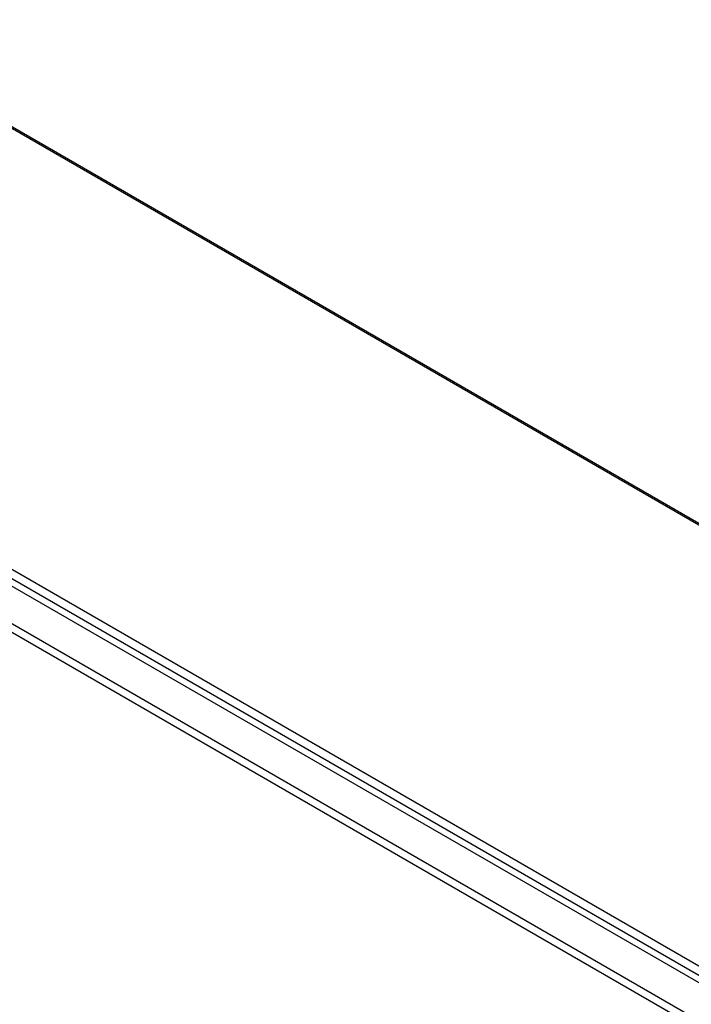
# Model space of a CAD drawing. Header units: inches. Extents: x 635 to 745, y 253 to 341.
# Tile 35 of 127: x 648 to 660, y 322 to 340. Entities that reach past the tile are written whole.
import ezdxf

# ---------------------------------------------------------------- set-up
doc = ezdxf.new("R2010")
doc.units = ezdxf.units.IN
doc.header["$MEASUREMENT"] = 0
doc.layers.add('Visible Edges(ANSI)', color=7, linetype='Continuous', lineweight=25)
doc.layers.add('Visible Tangent Edges(ANSI)', color=7, linetype='Continuous', lineweight=25)

msp = doc.modelspace()

# ---------------------------------------------------------------- linework, layer by layer
at = {"layer": 'Visible Edges(ANSI)'}
for p, q in [((644.063, 339.947), (693.953, 311.143)), ((636.069, 336.227), (686.701, 306.995))]:
    msp.add_line(p, q, dxfattribs=at)
at = {"layer": 'Visible Tangent Edges(ANSI)'}
for p, q in [((693.903, 311.138), (644.034, 339.93)), ((686.972, 307.136), (636.2, 336.449)), ((636.13, 336.328), (686.902, 307.015)), ((635.479, 335.887), (686.111, 306.654)), ((686.041, 306.533), (635.409, 335.765))]:
    msp.add_line(p, q, dxfattribs=at)

doc.saveas('drawing.dxf')
